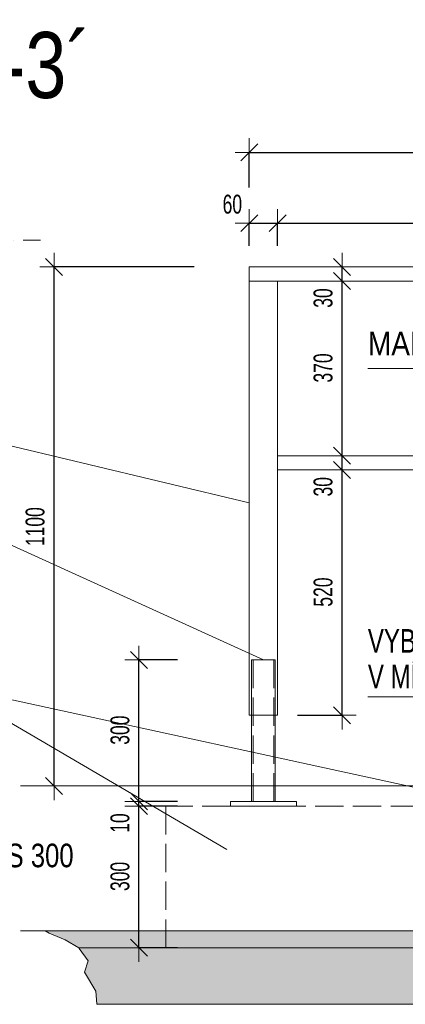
# Model space of a CAD drawing. Header units: millimetres. Extents: x -14146 to -4159, y -26930 to -15933.
# Tile 7 of 11: x -13015 to -12197, y -18037 to -15950. Entities that reach past the tile are written whole.
import ezdxf

# ---------------------------------------------------------------- set-up
doc = ezdxf.new("R2010")
doc.units = ezdxf.units.MM
doc.header["$PDMODE"] = 65
doc.linetypes.add('Carkovana 2x_1', pattern=[80, 60, -20])
doc.linetypes.add('Cerchovana_1', pattern=[100, 60, -20, 0, -20])
doc.layers.add('XR$1$VÝKRES (Z4) - ŽEBŘÍK_1', color=7, linetype='Continuous', lineweight=25)
doc.styles.add('ARIAL', font='ARIAL.TTF')
doc.styles.add('ARIALNARROW', font='ARIALN.TTF')
doc.dimstyles.new('DIMSTYLE_2', dxfattribs={"dimtxt": 40, "dimasz": 60, "dimexe": 0, "dimexo": 0, "dimgap": 20, "dimtad": 2, "dimdec": 0, "dimrnd": 1, "dimzin": 12, "dimdsep": 46, "dimtxsty": 'ARIALNARROW', "dimblk1": 'ALL_ML_STRICH', "dimblk2": 'ALL_ML_STRICH', "dimsah": 1, "dimcen": 0, "dimclrd": 6, "dimclre": 6, "dimclrt": 6, "dimadec": 0, "dimazin": 0, "dimtfac": 1, "dimtdec": 0, "dimtix": 1, "dimtmove": 2, "dimatfit": 3, "dimfxl": 0, "dimtzin": 0, "dimlwd": 0, "dimlwe": 13, "dimarcsym": 0})
doc.dimstyles.new('DIMSTYLE_3', dxfattribs={"dimtxt": 40, "dimasz": 60, "dimexe": 0, "dimexo": 0, "dimgap": 20, "dimtad": 2, "dimdec": 0, "dimrnd": 1, "dimzin": 12, "dimdsep": 46, "dimtxsty": 'ARIALNARROW', "dimblk1": 'ALL_ML_STRICH', "dimblk2": 'ALL_ML_STRICH', "dimsah": 1, "dimcen": 0, "dimclrd": 6, "dimclre": 6, "dimclrt": 6, "dimadec": 0, "dimazin": 0, "dimtfac": 1, "dimtdec": 0, "dimtix": 1, "dimtmove": 2, "dimatfit": 3, "dimfxl": 0, "dimtzin": 0, "dimlwd": 0, "dimlwe": 13, "dimarcsym": 0})
doc.dimstyles.new('DIMSTYLE_4', dxfattribs={"dimtxt": 40, "dimasz": 60, "dimexe": 0, "dimexo": 0, "dimgap": 20, "dimtad": 2, "dimdec": 0, "dimrnd": 1, "dimzin": 12, "dimdsep": 46, "dimtxsty": 'ARIALNARROW', "dimblk1": 'ALL_ML_STRICH', "dimblk2": 'ALL_ML_STRICH', "dimsah": 1, "dimcen": 0, "dimclrd": 6, "dimclre": 6, "dimclrt": 6, "dimadec": 0, "dimazin": 0, "dimtfac": 1, "dimtdec": 0, "dimtix": 1, "dimtmove": 2, "dimatfit": 3, "dimfxl": 0, "dimtvp": 1.2, "dimtzin": 0, "dimlwd": 0, "dimlwe": 13, "dimarcsym": 0})
doc.dimstyles.new('DIMSTYLE_5', dxfattribs={"dimtxt": 40, "dimasz": 60, "dimexe": 0, "dimexo": 0, "dimgap": 20, "dimtad": 2, "dimdec": 0, "dimrnd": 1, "dimzin": 12, "dimdsep": 46, "dimtxsty": 'ARIALNARROW', "dimblk1": 'ALL_ML_STRICH', "dimblk2": 'ALL_ML_STRICH', "dimsah": 1, "dimcen": 0, "dimclrd": 6, "dimclre": 6, "dimclrt": 6, "dimadec": 0, "dimazin": 0, "dimtfac": 1, "dimtdec": 0, "dimtix": 1, "dimtmove": 2, "dimatfit": 3, "dimfxl": 0, "dimtvp": 1.2, "dimtzin": 0, "dimlwd": 0, "dimlwe": 13, "dimarcsym": 0})

# ---------------------------------------------------------------- blocks, each defined once
blk = doc.blocks.new('ALL_ML_STRICH')
at = {"color": 0, "linetype": 'ByBlock', "lineweight": -2}
for p, q in [((0, -0.5), (0, 0.5)), ((-1, 0), (0.5, 0)), ((-0.3, -0.3), (0.3, 0.3))]:
    blk.add_line(p, q, dxfattribs=at)
blk = doc.blocks.new('*D4')
at = {"layer": 'DEFPOINTS', "color": 6, "linetype": 'Continuous', "lineweight": 13}
for p in [(-12527.8, -16474), (-12942, -17574), (-12522.8, -17574)]:
    blk.add_point(p, dxfattribs=at)
at = {"layer": 'XR$1$VÝKRES (Z4) - ŽEBŘÍK_1', "color": 6, "linetype": 'Continuous', "lineweight": -2}
for p, q in [((-12644.5, -16474), (-12942, -16474)), ((-12942, -17574), (-12942, -16474)), ((-12942, -17574), (-12942, -17574))]:
    blk.add_line(p, q, dxfattribs=at)
at = {"layer": 'XR$1$VÝKRES (Z4) - ŽEBŘÍK_1', "color": 6, "linetype": 'Continuous', "lineweight": 13, "xscale": 60, "yscale": 60, "zscale": 60}
for p, rotation in [((-12942, -16474), 90), ((-12942, -17574), 270)]:
    blk.add_blockref('ALL_ML_STRICH', p, dxfattribs=dict(at, rotation=rotation))
at = {"layer": 'XR$1$VÝKRES (Z4) - ŽEBŘÍK_1', "color": 6, "linetype": 'Continuous', "lineweight": 13, "insert": (-12982, -17024.4), "char_height": 40, "width": 129.829, "attachment_point": 5, "rotation": 90, "style": 'ARIALNARROW'}
blk.add_mtext('\\W0.81;\\A1;{1100}', dxfattribs=at)
blk = doc.blocks.new('KOMPLEXNÍ OBJEKT_0')
at = {"layer": 'XR$1$VÝKRES (Z4) - ŽEBŘÍK_1', "color": 5, "linetype": 'Continuous', "lineweight": 13}
for p, q in [((-12472.8, -17306.8), (-12522.8, -17306.8)), ((-12522.8, -17306.8), (-12522.8, -17606.8)), ((-12472.8, -17606.8), (-12472.8, -17306.8)), ((-12427.8, -17606.8), (-12567.8, -17606.8)), ((-12567.8, -17606.8), (-12567.8, -17616.8)), ((-12522.8, -17606.8), (-12472.8, -17606.8)), ((-12427.8, -17616.8), (-12427.8, -17606.8)), ((-12567.8, -17616.8), (-12427.8, -17616.8))]:
    blk.add_line(p, q, dxfattribs=at)
at = {"layer": 'XR$1$VÝKRES (Z4) - ŽEBŘÍK_1', "color": 5, "linetype": 'Carkovana 2x_1', "lineweight": 13}
for p, q in [((-12519.8, -17606.8), (-12519.8, -17306.8)), ((-12475.8, -17606.8), (-12475.8, -17306.8))]:
    blk.add_line(p, q, dxfattribs=at)
blk = doc.blocks.new('*D7')
at = {"layer": 'DEFPOINTS', "color": 6, "linetype": 'Continuous', "lineweight": 13}
for p in [(-12467.8, -16904), (-12467.8, -17424), (-12331.1, -17424)]:
    blk.add_point(p, dxfattribs=at)
at = {"layer": 'XR$1$VÝKRES (Z4) - ŽEBŘÍK_1', "color": 6, "linetype": 'Continuous', "lineweight": -2}
for p, q in [((-12331.1, -16904), (-12331.1, -16904)), ((-12331.1, -17424), (-12331.1, -16904)), ((-12425.3, -17424), (-12331.1, -17424))]:
    blk.add_line(p, q, dxfattribs=at)
at = {"layer": 'XR$1$VÝKRES (Z4) - ŽEBŘÍK_1', "color": 6, "linetype": 'Continuous', "lineweight": 13, "xscale": 60, "yscale": 60, "zscale": 60}
for p, rotation in [((-12331.1, -16904), 90), ((-12331.1, -17424), 270)]:
    blk.add_blockref('ALL_ML_STRICH', p, dxfattribs=dict(at, rotation=rotation))
at = {"layer": 'XR$1$VÝKRES (Z4) - ŽEBŘÍK_1', "color": 6, "linetype": 'Continuous', "lineweight": 13, "insert": (-12371.1, -17163), "char_height": 40, "width": 97.371, "attachment_point": 5, "rotation": 90, "style": 'ARIALNARROW'}
blk.add_mtext('\\W0.81;\\A1;{520}', dxfattribs=at)
blk = doc.blocks.new('*D8')
at = {"layer": 'DEFPOINTS', "color": 6, "linetype": 'Continuous', "lineweight": 13}
for p in [(-12467.8, -16874), (-12467.8, -16904), (-12331.1, -16904)]:
    blk.add_point(p, dxfattribs=at)
at = {"layer": 'XR$1$VÝKRES (Z4) - ŽEBŘÍK_1', "color": 6, "linetype": 'Continuous', "lineweight": -2}
for p, q in [((-12331.1, -16874), (-12331.1, -16874)), ((-12331.1, -16904), (-12331.1, -16874)), ((-12331.1, -16904), (-12331.1, -16904))]:
    blk.add_line(p, q, dxfattribs=at)
at = {"layer": 'XR$1$VÝKRES (Z4) - ŽEBŘÍK_1', "color": 6, "linetype": 'Continuous', "lineweight": 13, "xscale": 60, "yscale": 60, "zscale": 60}
for p, rotation in [((-12331.1, -16904), 270), ((-12331.1, -16874), 90)]:
    blk.add_blockref('ALL_ML_STRICH', p, dxfattribs=dict(at, rotation=rotation))
at = {"layer": 'XR$1$VÝKRES (Z4) - ŽEBŘÍK_1', "color": 6, "linetype": 'Continuous', "lineweight": 13, "insert": (-12371.1, -16939.8), "char_height": 40, "width": 64.914, "attachment_point": 5, "rotation": 90, "style": 'ARIALNARROW'}
blk.add_mtext('\\W0.81;\\A1;{30}', dxfattribs=at)
blk = doc.blocks.new('*D9')
at = {"layer": 'DEFPOINTS', "color": 6, "linetype": 'Continuous', "lineweight": 13}
for p in [(-12467.8, -16504), (-12467.8, -16874), (-12331.1, -16874)]:
    blk.add_point(p, dxfattribs=at)
at = {"layer": 'XR$1$VÝKRES (Z4) - ŽEBŘÍK_1', "color": 6, "linetype": 'Continuous', "lineweight": -2}
for p, q in [((-12331.1, -16504), (-12331.1, -16504)), ((-12331.1, -16874), (-12331.1, -16504)), ((-12331.1, -16874), (-12331.1, -16874))]:
    blk.add_line(p, q, dxfattribs=at)
at = {"layer": 'XR$1$VÝKRES (Z4) - ŽEBŘÍK_1', "color": 6, "linetype": 'Continuous', "lineweight": 13, "xscale": 60, "yscale": 60, "zscale": 60}
for p, rotation in [((-12331.1, -16504), 90), ((-12331.1, -16874), 270)]:
    blk.add_blockref('ALL_ML_STRICH', p, dxfattribs=dict(at, rotation=rotation))
at = {"layer": 'XR$1$VÝKRES (Z4) - ŽEBŘÍK_1', "color": 6, "linetype": 'Continuous', "lineweight": 13, "insert": (-12371.1, -16688), "char_height": 40, "width": 97.371, "attachment_point": 5, "rotation": 90, "style": 'ARIALNARROW'}
blk.add_mtext('\\W0.81;\\A1;{370}', dxfattribs=at)
blk = doc.blocks.new('*D10')
at = {"layer": 'DEFPOINTS', "color": 6, "linetype": 'Continuous', "lineweight": 13}
for p in [(-12471.7, -16474), (-12467.8, -16504), (-12331.1, -16504)]:
    blk.add_point(p, dxfattribs=at)
at = {"layer": 'XR$1$VÝKRES (Z4) - ŽEBŘÍK_1', "color": 6, "linetype": 'Continuous', "lineweight": -2}
for p, q in [((-12331.1, -16474), (-12331.1, -16474)), ((-12331.1, -16504), (-12331.1, -16474)), ((-12331.1, -16504), (-12331.1, -16504))]:
    blk.add_line(p, q, dxfattribs=at)
at = {"layer": 'XR$1$VÝKRES (Z4) - ŽEBŘÍK_1', "color": 6, "linetype": 'Continuous', "lineweight": 13, "xscale": 60, "yscale": 60, "zscale": 60}
for p, rotation in [((-12331.1, -16504), 270), ((-12331.1, -16474), 90)]:
    blk.add_blockref('ALL_ML_STRICH', p, dxfattribs=dict(at, rotation=rotation))
at = {"layer": 'XR$1$VÝKRES (Z4) - ŽEBŘÍK_1', "color": 6, "linetype": 'Continuous', "lineweight": 13, "insert": (-12371.1, -16539.8), "char_height": 40, "width": 64.914, "attachment_point": 5, "rotation": 90, "style": 'ARIALNARROW'}
blk.add_mtext('\\W0.81;\\A1;{30}', dxfattribs=at)
blk = doc.blocks.new('*D26')
at = {"layer": 'DEFPOINTS', "color": 6, "linetype": 'Continuous', "lineweight": 13}
for p in [(-12527.8, -16381.1), (-12527.8, -16504), (-12467.8, -16504)]:
    blk.add_point(p, dxfattribs=at)
at = {"layer": 'XR$1$VÝKRES (Z4) - ŽEBŘÍK_1', "color": 6, "linetype": 'Continuous', "lineweight": -2}
for p, q in [((-12527.8, -16429.2), (-12527.8, -16381.1)), ((-12527.8, -16381.1), (-12467.8, -16381.1)), ((-12467.8, -16429.2), (-12467.8, -16381.1))]:
    blk.add_line(p, q, dxfattribs=at)
at = {"layer": 'XR$1$VÝKRES (Z4) - ŽEBŘÍK_1', "color": 6, "linetype": 'Continuous', "lineweight": 13, "xscale": 60, "yscale": 60, "zscale": 60, "rotation": 180}
blk.add_blockref('ALL_ML_STRICH', (-12527.8, -16381.1), dxfattribs=at)
at = {"layer": 'XR$1$VÝKRES (Z4) - ŽEBŘÍK_1', "color": 6, "linetype": 'Continuous', "lineweight": 13, "xscale": 60, "yscale": 60, "zscale": 60}
blk.add_blockref('ALL_ML_STRICH', (-12467.8, -16381.1), dxfattribs=at)
at = {"layer": 'XR$1$VÝKRES (Z4) - ŽEBŘÍK_1', "color": 6, "linetype": 'Continuous', "lineweight": 13, "insert": (-12563.7, -16341.1), "char_height": 40, "width": 64.914, "attachment_point": 5, "style": 'ARIALNARROW'}
blk.add_mtext('\\W0.81;\\A1;{60}', dxfattribs=at)
blk = doc.blocks.new('*D27')
at = {"layer": 'DEFPOINTS', "color": 6, "linetype": 'Continuous', "lineweight": 13}
for p in [(-12467.8, -16381.1), (-12467.8, -16504), (-11317.8, -16504)]:
    blk.add_point(p, dxfattribs=at)
at = {"layer": 'XR$1$VÝKRES (Z4) - ŽEBŘÍK_1', "color": 6, "linetype": 'Continuous', "lineweight": -2}
for p, q in [((-12467.8, -16429.2), (-12467.8, -16381.1)), ((-12467.8, -16381.1), (-11317.8, -16381.1)), ((-11317.8, -16429.2), (-11317.8, -16381.1))]:
    blk.add_line(p, q, dxfattribs=at)
at = {"layer": 'XR$1$VÝKRES (Z4) - ŽEBŘÍK_1', "color": 6, "linetype": 'Continuous', "lineweight": 13, "xscale": 60, "yscale": 60, "zscale": 60, "rotation": 180}
blk.add_blockref('ALL_ML_STRICH', (-12467.8, -16381.1), dxfattribs=at)
at = {"layer": 'XR$1$VÝKRES (Z4) - ŽEBŘÍK_1', "color": 6, "linetype": 'Continuous', "lineweight": 13, "xscale": 60, "yscale": 60, "zscale": 60}
blk.add_blockref('ALL_ML_STRICH', (-11317.8, -16381.1), dxfattribs=at)
at = {"layer": 'XR$1$VÝKRES (Z4) - ŽEBŘÍK_1', "color": 6, "linetype": 'Continuous', "lineweight": 13, "insert": (-11893.3, -16341.1), "char_height": 40, "width": 129.829, "attachment_point": 5, "style": 'ARIALNARROW'}
blk.add_mtext('\\W0.81;\\A1;{1150}', dxfattribs=at)
blk = doc.blocks.new('*D32')
at = {"layer": 'DEFPOINTS', "color": 6, "linetype": 'Continuous', "lineweight": 13}
for p in [(-12704.8, -17616.8), (-12762, -17916.8), (-12704.8, -17916.8)]:
    blk.add_point(p, dxfattribs=at)
at = {"layer": 'XR$1$VÝKRES (Z4) - ŽEBŘÍK_1', "color": 6, "linetype": 'Continuous', "lineweight": -2}
for p, q in [((-12680.3, -17616.8), (-12762, -17616.8)), ((-12762, -17916.8), (-12762, -17616.8)), ((-12680.3, -17916.8), (-12762, -17916.8))]:
    blk.add_line(p, q, dxfattribs=at)
at = {"layer": 'XR$1$VÝKRES (Z4) - ŽEBŘÍK_1', "color": 6, "linetype": 'Continuous', "lineweight": 13, "xscale": 60, "yscale": 60, "zscale": 60}
for p, rotation in [((-12762, -17616.8), 90), ((-12762, -17916.8), 270)]:
    blk.add_blockref('ALL_ML_STRICH', p, dxfattribs=dict(at, rotation=rotation))
at = {"layer": 'XR$1$VÝKRES (Z4) - ŽEBŘÍK_1', "color": 6, "linetype": 'Continuous', "lineweight": 13, "insert": (-12802, -17765.7), "char_height": 40, "width": 97.371, "attachment_point": 5, "rotation": 90, "style": 'ARIALNARROW'}
blk.add_mtext('\\W0.81;\\A1;{300}', dxfattribs=at)
blk = doc.blocks.new('*D33')
at = {"layer": 'DEFPOINTS', "color": 6, "linetype": 'Continuous', "lineweight": 13}
for p in [(-12567.8, -17606.8), (-12762, -17616.8), (-12704.8, -17616.8)]:
    blk.add_point(p, dxfattribs=at)
at = {"layer": 'XR$1$VÝKRES (Z4) - ŽEBŘÍK_1', "color": 6, "linetype": 'Continuous', "lineweight": -2}
for p, q in [((-12680.3, -17606.8), (-12762, -17606.8)), ((-12762, -17616.8), (-12762, -17606.8)), ((-12680.3, -17616.8), (-12762, -17616.8))]:
    blk.add_line(p, q, dxfattribs=at)
at = {"layer": 'XR$1$VÝKRES (Z4) - ŽEBŘÍK_1', "color": 6, "linetype": 'Continuous', "lineweight": 13, "xscale": 60, "yscale": 60, "zscale": 60}
for p, rotation in [((-12762, -17616.8), 270), ((-12762, -17606.8), 90)]:
    blk.add_blockref('ALL_ML_STRICH', p, dxfattribs=dict(at, rotation=rotation))
at = {"layer": 'XR$1$VÝKRES (Z4) - ŽEBŘÍK_1', "color": 6, "linetype": 'Continuous', "lineweight": 13, "insert": (-12802, -17652.6), "char_height": 40, "width": 64.914, "attachment_point": 5, "rotation": 90, "style": 'ARIALNARROW'}
blk.add_mtext('\\W0.81;\\A1;{10}', dxfattribs=at)
blk = doc.blocks.new('*D34')
at = {"layer": 'DEFPOINTS', "color": 6, "linetype": 'Continuous', "lineweight": 13}
for p in [(-12519.8, -17306.8), (-12762, -17606.8), (-12567.8, -17606.8)]:
    blk.add_point(p, dxfattribs=at)
at = {"layer": 'XR$1$VÝKRES (Z4) - ŽEBŘÍK_1', "color": 6, "linetype": 'Continuous', "lineweight": -2}
for p, q in [((-12680.3, -17306.8), (-12762, -17306.8)), ((-12762, -17606.8), (-12762, -17306.8)), ((-12680.3, -17606.8), (-12762, -17606.8))]:
    blk.add_line(p, q, dxfattribs=at)
at = {"layer": 'XR$1$VÝKRES (Z4) - ŽEBŘÍK_1', "color": 6, "linetype": 'Continuous', "lineweight": 13, "xscale": 60, "yscale": 60, "zscale": 60}
for p, rotation in [((-12762, -17306.8), 90), ((-12762, -17606.8), 270)]:
    blk.add_blockref('ALL_ML_STRICH', p, dxfattribs=dict(at, rotation=rotation))
at = {"layer": 'XR$1$VÝKRES (Z4) - ŽEBŘÍK_1', "color": 6, "linetype": 'Continuous', "lineweight": 13, "insert": (-12802, -17455.7), "char_height": 40, "width": 97.371, "attachment_point": 5, "rotation": 90, "style": 'ARIALNARROW'}
blk.add_mtext('\\W0.81;\\A1;{300}', dxfattribs=at)
blk = doc.blocks.new('*D37')
at = {"layer": 'DEFPOINTS', "color": 6, "linetype": 'Continuous', "lineweight": 13}
for p in [(-12527.8, -16231.1), (-12527.8, -16474), (-11027.8, -17574)]:
    blk.add_point(p, dxfattribs=at)
at = {"layer": 'XR$1$VÝKRES (Z4) - ŽEBŘÍK_1', "color": 6, "linetype": 'Continuous', "lineweight": -2}
for p, q in [((-12527.8, -16305.6), (-12527.8, -16231.1)), ((-12527.8, -16231.1), (-11027.8, -16231.1)), ((-11027.8, -16305.6), (-11027.8, -16231.1))]:
    blk.add_line(p, q, dxfattribs=at)
at = {"layer": 'XR$1$VÝKRES (Z4) - ŽEBŘÍK_1', "color": 6, "linetype": 'Continuous', "lineweight": 13, "xscale": 60, "yscale": 60, "zscale": 60, "rotation": 180}
blk.add_blockref('ALL_ML_STRICH', (-12527.8, -16231.1), dxfattribs=at)
at = {"layer": 'XR$1$VÝKRES (Z4) - ŽEBŘÍK_1', "color": 6, "linetype": 'Continuous', "lineweight": 13, "xscale": 60, "yscale": 60, "zscale": 60}
blk.add_blockref('ALL_ML_STRICH', (-11027.8, -16231.1), dxfattribs=at)
at = {"layer": 'XR$1$VÝKRES (Z4) - ŽEBŘÍK_1', "color": 6, "linetype": 'Continuous', "lineweight": 13, "insert": (-11778.3, -16191.1), "char_height": 40, "width": 129.829, "attachment_point": 5, "style": 'ARIALNARROW'}
blk.add_mtext('\\W0.81;\\A1;{1500}', dxfattribs=at)
blk = doc.blocks.new('KOMPLEXNÍ OBJEKT_38')
at = {"layer": 'XR$1$VÝKRES (Z4) - ŽEBŘÍK_1', "color": 7, "linetype": 'Continuous', "lineweight": 13}
for p, q in [((-13107.4, -16256.9), (-13107.4, -16417.3)), ((-13107.4, -16417.3), (-13144.5, -16380.2)), ((-13144.5, -16380.2), (-13070.3, -16380.2)), ((-13070.3, -16380.2), (-13107.4, -16417.3))]:
    blk.add_line(p, q, dxfattribs=at)
at = {"layer": 'XR$1$VÝKRES (Z4) - ŽEBŘÍK_1', "color": 7, "linetype": 'Cerchovana_1', "lineweight": 13}
blk.add_line((-13107.4, -16417.3), (-12970.9, -16417.3), dxfattribs=at)

msp = doc.modelspace()

# ---------------------------------------------------------------- hatches: boundary and pattern name
at = {"layer": 'XR$1$VÝKRES (Z4) - ŽEBŘÍK_1', "linetype": 'Continuous', "lineweight": 13}
for color, points in [(254, [(-12952.1, -17886.3), (-12918.7, -17900.4), (-12889.3, -17916.8), (-11521.4, -17916.8), (-11527.8, -17881), (-12961, -17881)]), (8, [(-12869.8, -17944.4), (-12877.3, -17968.8), (-12853.4, -18008.7), (-12851.5, -18036.8), (-11207.8, -18036.8), (-11207.8, -17916.8), (-12889.3, -17916.8), (-12888.6, -17918.2)])]:
    msp.add_hatch(color=color, dxfattribs=at).paths.add_polyline_path(points)

# ---------------------------------------------------------------- linework, layer by layer
at = {"layer": 'XR$1$VÝKRES (Z4) - ŽEBŘÍK_1', "color": 5, "linetype": 'Continuous', "lineweight": 13}
for p, q in [((-12527.8, -17424), (-12527.8, -16474)), ((-10757.8, -16474), (-12527.8, -16474)), ((-12527.8, -16504), (-10757.8, -16504)), ((-12467.8, -17424), (-12467.8, -16504)), ((-11317.8, -16874), (-12467.8, -16874)), ((-11317.8, -16904), (-12467.8, -16904)), ((-12527.8, -17424), (-12467.8, -17424))]:
    msp.add_line(p, q, dxfattribs=at)
at = {"layer": 'XR$1$VÝKRES (Z4) - ŽEBŘÍK_1', "color": 7, "linetype": 'Continuous', "lineweight": 13}
for p, q in [((-12276.2, -16689), (-11674.8, -16689)), ((-13170.4, -16820.9), (-12527.8, -16974)), ((-13170.4, -17000.9), (-12497.8, -17306.8)), ((-13170.4, -17360.9), (-12575.2, -17708.4)), ((-13170.4, -17360.9), (-11367.8, -17753.1)), ((-12276.2, -17384.9), (-11422.8, -17384.9)), ((-11027.8, -17574), (-13012.8, -17574)), ((-11527.8, -17881), (-13012.8, -17881)), ((-11207.8, -17916.8), (-12889.3, -17916.8)), ((-12851.5, -18036.8), (-11207.8, -18036.8))]:
    msp.add_line(p, q, dxfattribs=at)
at = {"layer": 'XR$1$VÝKRES (Z4) - ŽEBŘÍK_1', "color": 25, "linetype": 'Carkovana 2x_1', "lineweight": 13}
for p, q in [((-11367.8, -17616.8), (-12704.8, -17616.8)), ((-12704.8, -17616.8), (-12704.8, -17916.8)), ((-12704.8, -17916.8), (-11367.8, -17916.8))]:
    msp.add_line(p, q, dxfattribs=at)
at = {"layer": 'XR$1$VÝKRES (Z4) - ŽEBŘÍK_1', "color": 7, "linetype": 'Continuous', "lineweight": 13}
for points in [[(-12888.6, -17918.2), (-12889.3, -17916.8), (-12918.7, -17900.4), (-12952.1, -17886.3), (-12961, -17881)], [(-12851.5, -18036.8), (-12853.4, -18008.7), (-12877.3, -17968.8), (-12869.8, -17944.4), (-12888.6, -17918.2), (-12889.3, -17916.8)]]:
    msp.add_lwpolyline(points, dxfattribs=at)

# ---------------------------------------------------------------- block references
msp.add_blockref('KOMPLEXNÍ OBJEKT_38', (0, 0), dxfattribs=at)
at = {"layer": 'XR$1$VÝKRES (Z4) - ŽEBŘÍK_1', "color": 5, "linetype": 'Continuous', "lineweight": 13}
msp.add_blockref('KOMPLEXNÍ OBJEKT_0', (0, 0), dxfattribs=at)

# ---------------------------------------------------------------- texts
at = {"layer": 'XR$1$VÝKRES (Z4) - ŽEBŘÍK_1', "color": 7, "linetype": 'Continuous', "lineweight": 70, "insert": (-13498.3, -16117.9), "char_height": 140, "width": 692.596, "attachment_point": 7, "style": 'ARIAL'}
msp.add_mtext('\\W0.80;ŘEZ 3-3´', dxfattribs=at)
at = {"layer": 'XR$1$VÝKRES (Z4) - ŽEBŘÍK_1', "color": 7, "linetype": 'Continuous', "lineweight": 25, "char_height": 50, "attachment_point": 7, "style": 'ARIALNARROW'}
for s, insert, width in [('\\W1.04;MADLO, JAKL 60/30/3', (-12276.2, -16670.7), 627.24), ('\\W0.95;EPS 300', (-13115.2, -17747), 239.817)]:
    msp.add_mtext(s, dxfattribs=dict(at, insert=insert, width=width))
at = {"layer": 'XR$1$VÝKRES (Z4) - ŽEBŘÍK_1', "color": 7, "linetype": 'Continuous', "lineweight": 13, "insert": (-12276.2, -17241.5), "char_height": 50, "width": 875.569, "attachment_point": 1, "line_spacing_factor": 0.903614, "style": 'ARIALNARROW'}
msp.add_mtext('\\W0.89;VYBOURANÁ SPÁDOVÁ VRSTVA\\PV MÍSTĚ KOTVENÍ KVH HRANOLU', dxfattribs=at)

# ---------------------------------------------------------------- dimensions: what is measured, and where the dimension line sits
at = {"layer": 'XR$1$VÝKRES (Z4) - ŽEBŘÍK_1', "color": 6, "linetype": 'Continuous', "lineweight": 13}
for base, p1, p2, dimstyle, picture, middle in [((-11027.8, -16231.1), (-12527.8, -16305.6), (-11027.8, -16305.6), 'DIMSTYLE_3', '*D37', (-11778.3, -16191.1)), ((-12467.8, -16381.1), (-12527.8, -16429.2), (-12467.8, -16429.2), 'DIMSTYLE_5', '*D26', (-12563.7, -16341.1)), ((-11317.8, -16381.1), (-12467.8, -16429.2), (-11317.8, -16429.2), 'DIMSTYLE_3', '*D27', (-11893.3, -16341.1))]:
    dim = msp.add_linear_dim(base=base, p1=p1, p2=p2, dimstyle=dimstyle, override={"dimpost": '<>', "dimclrd": 6, "dimclre": 6, "dimclrt": 6, "dimlwd": 0, "dimlwe": 13}, dxfattribs=at)
    dim.commit()
    dim.dimension.update_dxf_attribs({"geometry": picture, "text_midpoint": middle, "dimtype": 160})
for base, p1, p2, dimstyle, picture, middle in [((-12942, -16474), (-12942, -17574), (-12644.5, -16474), 'DIMSTYLE_2', '*D4', (-12982, -17024.4)), ((-12331.1, -16474), (-12331.1, -16504), (-12331.1, -16474), 'DIMSTYLE_5', '*D10', (-12371.1, -16539.8)), ((-12331.1, -16504), (-12331.1, -16874), (-12331.1, -16504), 'DIMSTYLE_3', '*D9', (-12371.1, -16688)), ((-12331.1, -16874), (-12331.1, -16904), (-12331.1, -16874), 'DIMSTYLE_4', '*D8', (-12371.1, -16939.8)), ((-12331.1, -16904), (-12425.3, -17424), (-12331.1, -16904), 'DIMSTYLE_3', '*D7', (-12371.1, -17163)), ((-12762, -17306.8), (-12680.3, -17606.8), (-12680.3, -17306.8), 'DIMSTYLE_3', '*D34', (-12802, -17455.7)), ((-12762, -17606.8), (-12680.3, -17616.8), (-12680.3, -17606.8), 'DIMSTYLE_5', '*D33', (-12802, -17652.6)), ((-12762, -17616.8), (-12680.3, -17916.8), (-12680.3, -17616.8), 'DIMSTYLE_3', '*D32', (-12802, -17765.7))]:
    dim = msp.add_linear_dim(base=base, p1=p1, p2=p2, angle=90, dimstyle=dimstyle, override={"dimpost": '<>', "dimclrd": 6, "dimclre": 6, "dimclrt": 6, "dimlwd": 0, "dimlwe": 13}, dxfattribs=at)
    dim.commit()
    dim.dimension.update_dxf_attribs({"geometry": picture, "text_midpoint": middle, "dimtype": 160})

doc.saveas('drawing.dxf')
